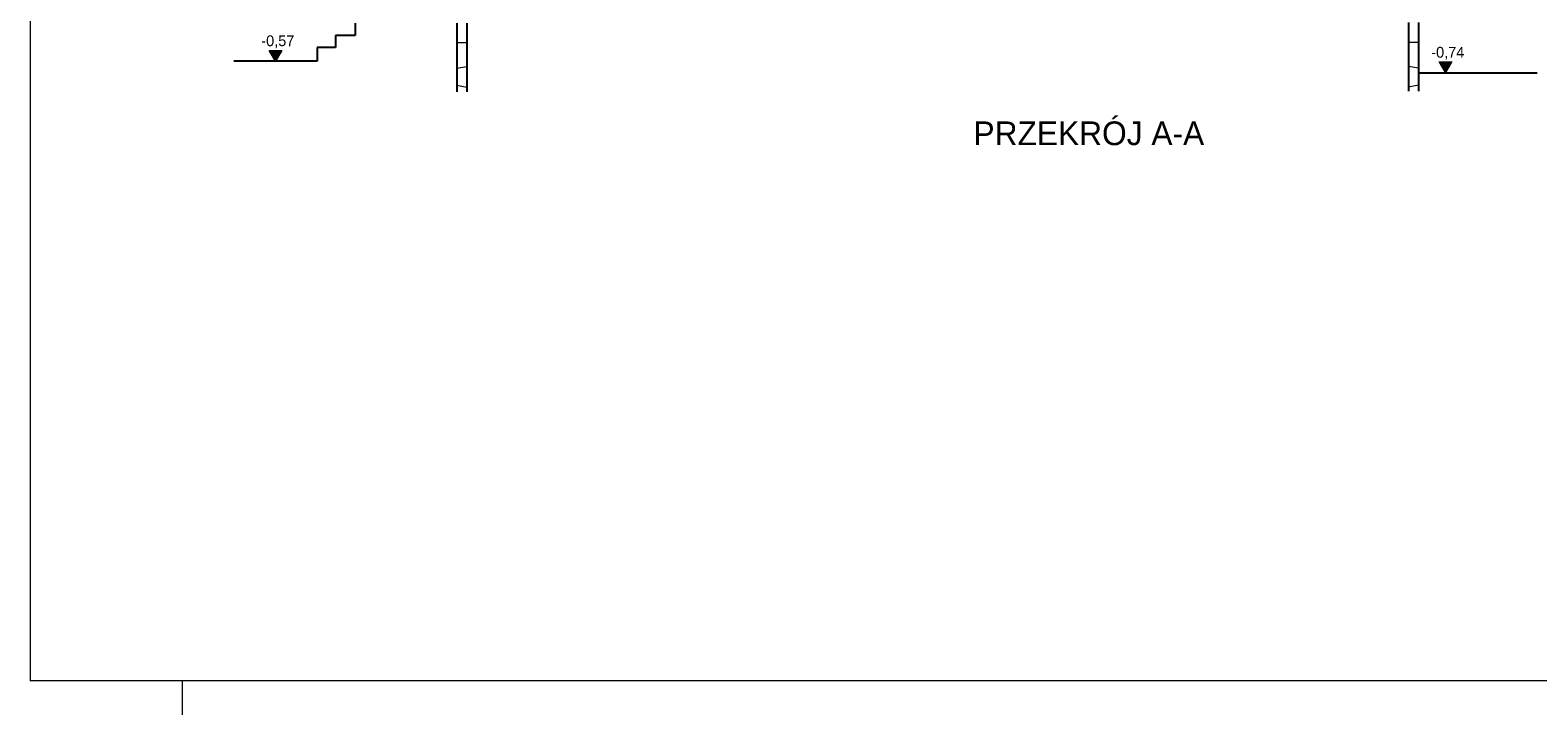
# Model space of a CAD drawing. Extents: x -510370 to -355890, y -22547 to 182180.
# Tile 8 of 256: x -396640 to -374381, y -22547 to -12442. Entities that reach past the tile are written whole.
import ezdxf

# ---------------------------------------------------------------- set-up
doc = ezdxf.new("R2010")
doc.units = 0
doc.header["$MEASUREMENT"] = 0
for name, color, linetype, lineweight in [('Arch opisy_Nr_Pióra__21', 7, 'Continuous', 9), ('ARCH TABELA_Nr_Pióra__21', 7, 'Continuous', 9), ('INWENT TEREN_Nr_Pióra__1', 7, 'Continuous', 25), ('INWENT WYMIARY_Nr_Pióra__21', 7, 'Continuous', 9), ('INWENT.ŚCIANY_Nr_Pióra__1', 7, 'Continuous', 25), ('Istniejące schody_Nr_Pióra__1', 7, 'Continuous', 25)]:
    doc.layers.add(name, color=color, linetype=linetype, lineweight=lineweight)
doc.layers.add('INWENT WYMIARY', color=7, linetype='Continuous')
doc.layers.add('INWENT.ŚCIANY_Nr_Pióra__2', color=7, linetype='Continuous', lineweight=13, true_color=0x7f7f7f)
doc.styles.add('GENERATED_STYLE_1', font='txt')
doc.styles.add('GENERATED_STYLE_6', font='txt')

# ---------------------------------------------------------------- blocks, each defined once
blk = doc.blocks.new('Wymiary_4', base_point=(-393017, -12900))
at = {"layer": 'INWENT WYMIARY_Nr_Pióra__21', "linetype": 'Continuous'}
blk.add_hatch(color=256, dxfattribs=at).paths.add_polyline_path([(-393017, -12900), (-393110, -12740), (-392924, -12740)], flags=0)
for p, q in [((-393017, -12900), (-393137, -12900)), ((-393017, -12900), (-393110, -12740)), ((-393110, -12740), (-392924, -12740)), ((-392924, -12740), (-393017, -12900)), ((-393017, -12900), (-392897, -12900))]:
    blk.add_line(p, q, dxfattribs=at)
at = {"layer": 'INWENT WYMIARY_Nr_Pióra__21', "insert": (-393227, -12708), "char_height": 160, "attachment_point": 7, "style": 'GENERATED_STYLE_1'}
blk.add_mtext('{-0,57}', dxfattribs=at)
blk = doc.blocks.new('Wymiary_5', base_point=(-375744, -13070))
at = {"layer": 'INWENT WYMIARY_Nr_Pióra__21', "linetype": 'Continuous'}
blk.add_hatch(color=256, dxfattribs=at).paths.add_polyline_path([(-375744, -13070), (-375837, -12910), (-375651, -12910)], flags=0)
for p, q in [((-375744, -13070), (-375837, -12910)), ((-375837, -12910), (-375651, -12910)), ((-375651, -12910), (-375744, -13070)), ((-375744, -13070), (-375864, -13070)), ((-375744, -13070), (-375624, -13070))]:
    blk.add_line(p, q, dxfattribs=at)
at = {"layer": 'INWENT WYMIARY_Nr_Pióra__21', "insert": (-375954, -12878), "char_height": 160, "attachment_point": 7, "style": 'GENERATED_STYLE_1'}
blk.add_mtext('{-0,74}', dxfattribs=at)

msp = doc.modelspace()

# ---------------------------------------------------------------- linework, layer by layer
at = {"layer": 'ARCH TABELA_Nr_Pióra__21', "linetype": 'Continuous'}
for p, q in [((-396639.9, 6402.6), (-396639.9, -22047.4)), ((-355889.9, -22047.4), (-396639.9, -22047.4)), ((-394389.9, -22547.4), (-394389.9, -22047.4)), ((-394389.9, -22547.4), (-394389.9, -22047.4))]:
    msp.add_line(p, q, dxfattribs=at)
at = {"layer": 'INWENT TEREN_Nr_Pióra__1', "linetype": 'Continuous'}
for p, q in [((-392402.2, -12899.6), (-393632.2, -12899.6)), ((-376142.2, -13069.6), (-374390.1, -13069.6))]:
    msp.add_line(p, q, dxfattribs=at)
at = {"layer": 'INWENT.ŚCIANY_Nr_Pióra__1', "linetype": 'Continuous'}
for p, q in [((-390342.2, -12339.6), (-390342.2, -13351.1)), ((-390192.2, -12339.6), (-390192.2, -13351.1)), ((-376292.2, -12329.6), (-376292.2, -13341.1)), ((-376142.2, -12329.6), (-376142.2, -13341.1))]:
    msp.add_line(p, q, dxfattribs=at)
at = {"layer": 'INWENT.ŚCIANY_Nr_Pióra__2', "linetype": 'Continuous'}
for p, q in [((-390192.2, -12627.8), (-390342.2, -12627.8)), ((-376292.2, -12617.8), (-376142.2, -12617.8)), ((-390192.2, -12981.1), (-390342.2, -13007.2)), ((-376292.2, -12971.1), (-376142.2, -12997.2)), ((-390192.2, -13288.5), (-390342.2, -13260.5)), ((-376292.2, -13278.5), (-376142.2, -13250.5))]:
    msp.add_line(p, q, dxfattribs=at)
at = {"layer": 'Istniejące schody_Nr_Pióra__1', "linetype": 'Continuous'}
for p, q in [((-391842.2, -12339.6), (-391842.2, -12519.6)), ((-391842.2, -12519.6), (-392132.2, -12519.6)), ((-392132.2, -12519.6), (-392132.2, -12699.6)), ((-392132.2, -12699.6), (-392402.2, -12699.6)), ((-392402.2, -12699.6), (-392402.2, -12899.6))]:
    msp.add_line(p, q, dxfattribs=at)

# ---------------------------------------------------------------- block references
at = {"layer": 'INWENT WYMIARY', "linetype": 'Continuous'}
for name, p in [('Wymiary_4', (-393017.2, -12899.6)), ('Wymiary_5', (-375744, -13069.6))]:
    msp.add_blockref(name, p, dxfattribs=at)

# ---------------------------------------------------------------- texts
at = {"layer": 'Arch opisy_Nr_Pióra__21', "linetype": 'Continuous', "insert": (-379306.3, -13788.9), "char_height": 350, "attachment_point": 3, "style": 'GENERATED_STYLE_6'}
msp.add_mtext('{PRZEKRÓJ A-A}', dxfattribs=at)

doc.saveas('drawing.dxf')
